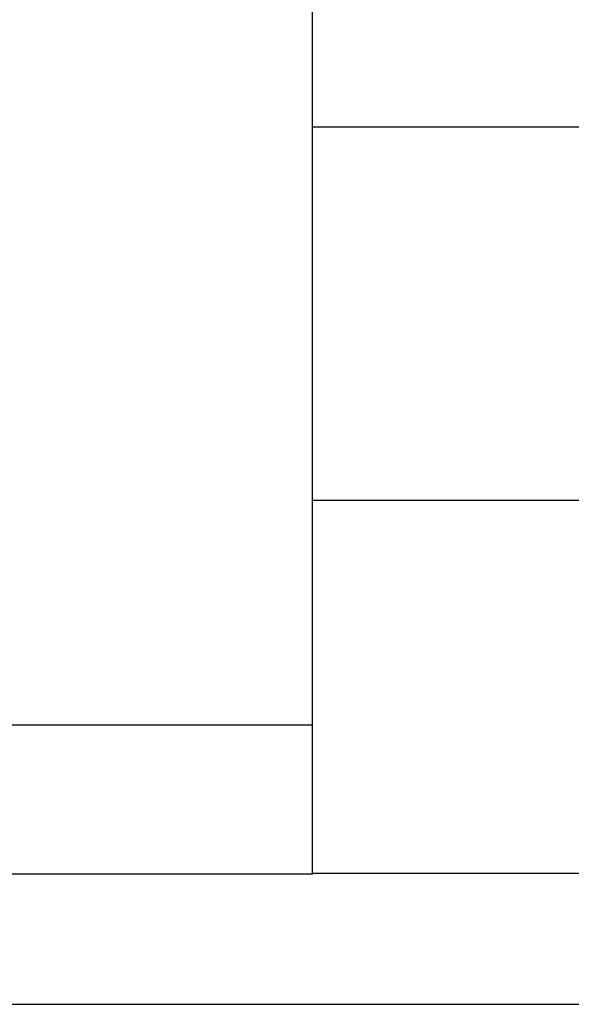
# Model space of a CAD drawing. Header units: millimetres. Extents: x -6 to 266, y -19 to 66.
# Tile 4 of 39: x 186.49 to 188.71, y -1.23 to 2.73. Entities that reach past the tile are written whole.
import ezdxf

# ---------------------------------------------------------------- set-up
doc = ezdxf.new("R2010")
doc.units = ezdxf.units.MM
doc.header["$LTSCALE"] = 0.15
doc.layers.add('2', color=7, linetype='CONTINUOUS', true_color=0xffffff)
doc.layers.add('OUT', color=3, linetype='CONTINUOUS')

msp = doc.modelspace()

# ---------------------------------------------------------------- linework, layer by layer
at = {"layer": '2', "color": 0, "linetype": 'Continuous'}
for p, q in [((179.8679, -0.102), (187.6679, -0.102)), ((187.6679, -0.702), (179.8679, -0.702))]:
    msp.add_line(p, q, dxfattribs=at)
at = {"layer": 'OUT', "color": 0}
for p, q in [((187.6679, -0.702), (187.6679, 22.7015)), ((187.6679, 2.3015), (198.2138, 2.3015)), ((187.6679, 0.8015), (198.2138, 0.8015)), ((187.6679, -0.6985), (215.4679, -0.6985)), ((135.288, -1.2253), (265.5679, -1.2253))]:
    msp.add_line(p, q, dxfattribs=at)

doc.saveas('drawing.dxf')
